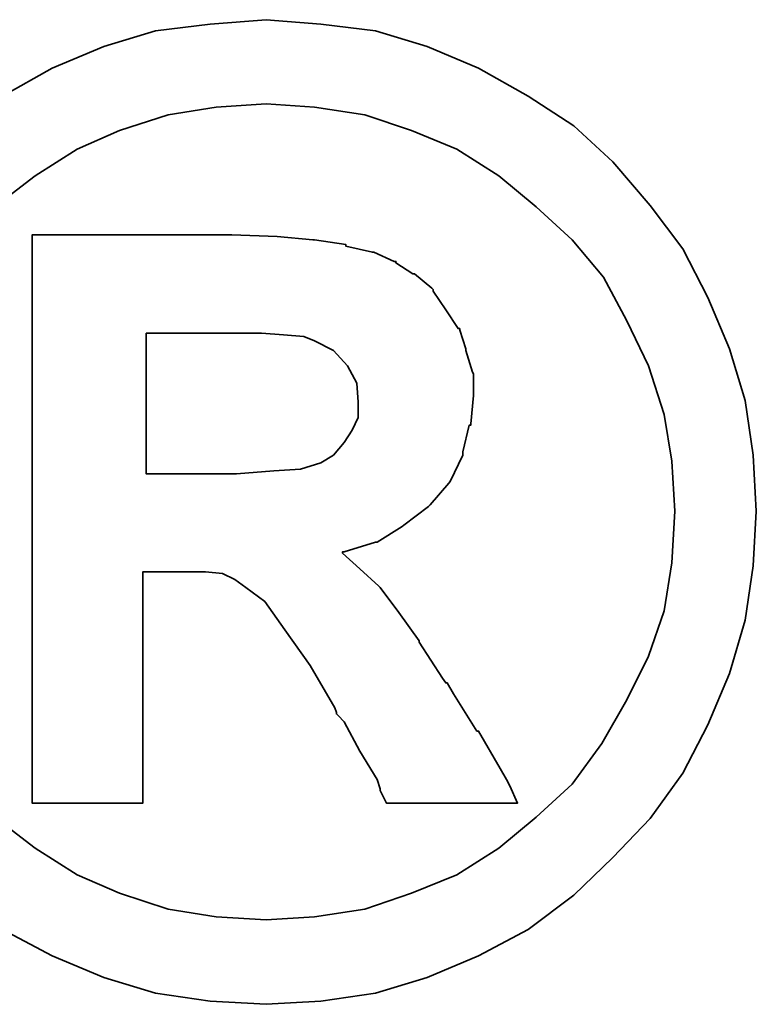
# Model space of a CAD drawing. Header units: inches. Extents: x 0 to 242, y 51 to 181.
# Tile 17 of 39: x 184.254 to 184.904, y 120.443 to 121.312. Entities that reach past the tile are written whole.
import ezdxf

# ---------------------------------------------------------------- set-up
doc = ezdxf.new("R2010")
doc.units = ezdxf.units.IN
doc.header["$LTSCALE"] = 0.1
doc.layers.add('DIM', color=4, linetype='Continuous')
doc.layers.add('layer 1', color=7, linetype='Continuous')

# ---------------------------------------------------------------- blocks, each defined once
blk = doc.blocks.new('TBI MOTION logo(完整正式版)')
at = {"layer": 'layer 1', "color": 22, "lineweight": 35}
for points, knots in [([(-91.89366, 20.43624), (-91.89366, 20.43624), (-91.91351, 20.77862), (-91.91351, 20.77862), (-91.91351, 20.77862), (-91.91351, 20.77862), (-91.96114, 21.11206), (-91.96114, 21.11206), (-91.96114, 21.11206), (-91.96114, 21.11206), (-92.05641, 21.42764), (-92.05641, 21.42764), (-92.05641, 21.42764), (-92.05641, 21.42764), (-92.18939, 21.74124), (-92.18939, 21.74124), (-92.18939, 21.74124), (-92.18939, 21.74124), (-92.34222, 22.03697), (-92.34222, 22.03697), (-92.34222, 22.03697), (-92.34222, 22.03697), (-92.5407, 22.30294), (-92.5407, 22.30294), (-92.5407, 22.30294), (-92.5407, 22.30294), (-92.76895, 22.5689), (-92.76895, 22.5689), (-92.76895, 22.5689), (-92.76895, 22.5689), (-93.00713, 22.78921), (-93.00713, 22.78921), (-93.00713, 22.78921), (-93.00713, 22.78921), (-93.285, 22.96982), (-93.285, 22.96982), (-93.285, 22.96982), (-93.285, 22.96982), (-93.58867, 23.14051), (-93.58867, 23.14051), (-93.58867, 23.14051), (-93.58867, 23.14051), (-93.90227, 23.2735), (-93.90227, 23.2735), (-93.90227, 23.2735), (-93.90227, 23.2735), (-94.21785, 23.36877), (-94.21785, 23.36877), (-94.21785, 23.36877), (-94.21785, 23.36877), (-94.55129, 23.40846), (-94.55129, 23.40846), (-94.55129, 23.40846), (-94.55129, 23.40846), (-94.88474, 23.43625), (-94.88474, 23.43625), (-94.88474, 23.43625), (-94.88474, 23.43625), (-95.22612, 23.40846), (-95.22612, 23.40846), (-95.22612, 23.40846), (-95.22612, 23.40846), (-95.55956, 23.36877), (-95.55956, 23.36877), (-95.55956, 23.36877), (-95.55956, 23.36877), (-95.87515, 23.2735), (-95.87515, 23.2735), (-95.87515, 23.2735), (-95.87515, 23.2735), (-96.18973, 23.14051), (-96.18973, 23.14051), (-96.18973, 23.14051), (-96.18973, 23.14051), (-96.4944, 22.96982), (-96.4944, 22.96982), (-96.4944, 22.96982), (-96.4944, 22.96982), (-96.77028, 22.78921), (-96.77028, 22.78921), (-96.77028, 22.78921), (-96.77028, 22.78921), (-97.00846, 22.5689), (-97.00846, 22.5689), (-97.00846, 22.5689), (-97.00846, 22.5689), (-97.23671, 22.30294), (-97.23671, 22.30294), (-97.23671, 22.30294), (-97.23671, 22.30294), (-97.43618, 22.03697), (-97.43618, 22.03697), (-97.43618, 22.03697), (-97.43618, 22.03697), (-97.58901, 21.74124), (-97.58901, 21.74124), (-97.58901, 21.74124), (-97.58901, 21.74124), (-97.72298, 21.42764), (-97.72298, 21.42764), (-97.72298, 21.42764), (-97.72298, 21.42764), (-97.81825, 21.11206), (-97.81825, 21.11206), (-97.81825, 21.11206), (-97.81825, 21.11206), (-97.86589, 20.77862), (-97.86589, 20.77862), (-97.86589, 20.77862), (-97.86589, 20.77862), (-97.88375, 20.43624), (-97.88375, 20.43624), (-97.88375, 20.43624), (-97.88375, 20.43624), (-97.86589, 20.1028), (-97.86589, 20.1028), (-97.86589, 20.1028), (-97.86589, 20.1028), (-97.81825, 19.77035), (-97.81825, 19.77035), (-97.81825, 19.77035), (-97.81825, 19.77035), (-97.72298, 19.44583), (-97.72298, 19.44583), (-97.72298, 19.44583), (-97.72298, 19.44583), (-97.58901, 19.13224), (-97.58901, 19.13224), (-97.58901, 19.13224), (-97.58901, 19.13224), (-97.43618, 18.83749), (-97.43618, 18.83749), (-97.43618, 18.83749), (-97.43618, 18.83749), (-97.23671, 18.55963), (-97.23671, 18.55963), (-97.23671, 18.55963), (-97.23671, 18.55963), (-97.00846, 18.32145), (-97.00846, 18.32145), (-97.00846, 18.32145), (-97.00846, 18.32145), (-96.77028, 18.0932), (-96.77028, 18.0932), (-96.77028, 18.0932), (-96.77028, 18.0932), (-96.4944, 17.88381), (-96.4944, 17.88381), (-96.4944, 17.88381), (-96.4944, 17.88381), (-96.18973, 17.72205), (-96.18973, 17.72205), (-96.18973, 17.72205), (-96.18973, 17.72205), (-95.87515, 17.58906), (-95.87515, 17.58906), (-95.87515, 17.58906), (-95.87515, 17.58906), (-95.55956, 17.4938), (-95.55956, 17.4938), (-95.55956, 17.4938), (-95.55956, 17.4938), (-95.22612, 17.44616), (-95.22612, 17.44616), (-95.22612, 17.44616), (-95.22612, 17.44616), (-94.88474, 17.42631), (-94.88474, 17.42631), (-94.88474, 17.42631), (-94.88474, 17.42631), (-94.55129, 17.44616), (-94.55129, 17.44616), (-94.55129, 17.44616), (-94.55129, 17.44616), (-94.21785, 17.4938), (-94.21785, 17.4938), (-94.21785, 17.4938), (-94.21785, 17.4938), (-93.90227, 17.58906), (-93.90227, 17.58906), (-93.90227, 17.58906), (-93.90227, 17.58906), (-93.58867, 17.72205), (-93.58867, 17.72205), (-93.58867, 17.72205), (-93.58867, 17.72205), (-93.285, 17.88381), (-93.285, 17.88381), (-93.285, 17.88381), (-93.285, 17.88381), (-93.00713, 18.0932), (-93.00713, 18.0932), (-93.00713, 18.0932), (-93.00713, 18.0932), (-92.76895, 18.32145), (-92.76895, 18.32145), (-92.76895, 18.32145), (-92.76895, 18.32145), (-92.5407, 18.55963), (-92.5407, 18.55963), (-92.5407, 18.55963), (-92.5407, 18.55963), (-92.34222, 18.83749), (-92.34222, 18.83749), (-92.34222, 18.83749), (-92.34222, 18.83749), (-92.18939, 19.13224), (-92.18939, 19.13224), (-92.18939, 19.13224), (-92.18939, 19.13224), (-92.05641, 19.44583), (-92.05641, 19.44583), (-92.05641, 19.44583), (-92.05641, 19.44583), (-91.96114, 19.77035), (-91.96114, 19.77035), (-91.96114, 19.77035), (-91.96114, 19.77035), (-91.91351, 20.1028), (-91.91351, 20.1028), (-91.91351, 20.1028), (-91.91351, 20.1028), (-91.89366, 20.43624), (-91.89366, 20.43624)], [0, 0, 0, 0, 0.0178571, 0.0178571, 0.0178571, 0.0178571, 0.0357143, 0.0357143, 0.0357143, 0.0357143, 0.0535714, 0.0535714, 0.0535714, 0.0535714, 0.0714286, 0.0714286, 0.0714286, 0.0714286, 0.0892857, 0.0892857, 0.0892857, 0.0892857, 0.1071429, 0.1071429, 0.1071429, 0.1071429, 0.125, 0.125, 0.125, 0.125, 0.1428571, 0.1428571, 0.1428571, 0.1428571, 0.1607143, 0.1607143, 0.1607143, 0.1607143, 0.1785714, 0.1785714, 0.1785714, 0.1785714, 0.1964286, 0.1964286, 0.1964286, 0.1964286, 0.2142857, 0.2142857, 0.2142857, 0.2142857, 0.2321429, 0.2321429, 0.2321429, 0.2321429, 0.25, 0.25, 0.25, 0.25, 0.2678571, 0.2678571, 0.2678571, 0.2678571, 0.2857143, 0.2857143, 0.2857143, 0.2857143, 0.3035714, 0.3035714, 0.3035714, 0.3035714, 0.3214286, 0.3214286, 0.3214286, 0.3214286, 0.3392857, 0.3392857, 0.3392857, 0.3392857, 0.3571429, 0.3571429, 0.3571429, 0.3571429, 0.375, 0.375, 0.375, 0.375, 0.3928571, 0.3928571, 0.3928571, 0.3928571, 0.4107143, 0.4107143, 0.4107143, 0.4107143, 0.4285714, 0.4285714, 0.4285714, 0.4285714, 0.4464286, 0.4464286, 0.4464286, 0.4464286, 0.4642857, 0.4642857, 0.4642857, 0.4642857, 0.4821429, 0.4821429, 0.4821429, 0.4821429, 0.5, 0.5, 0.5, 0.5, 0.5178571, 0.5178571, 0.5178571, 0.5178571, 0.5357143, 0.5357143, 0.5357143, 0.5357143, 0.5535714, 0.5535714, 0.5535714, 0.5535714, 0.5714286, 0.5714286, 0.5714286, 0.5714286, 0.5892857, 0.5892857, 0.5892857, 0.5892857, 0.6071429, 0.6071429, 0.6071429, 0.6071429, 0.625, 0.625, 0.625, 0.625, 0.6428571, 0.6428571, 0.6428571, 0.6428571, 0.6607143, 0.6607143, 0.6607143, 0.6607143, 0.6785714, 0.6785714, 0.6785714, 0.6785714, 0.6964286, 0.6964286, 0.6964286, 0.6964286, 0.7142857, 0.7142857, 0.7142857, 0.7142857, 0.7321429, 0.7321429, 0.7321429, 0.7321429, 0.75, 0.75, 0.75, 0.75, 0.7678571, 0.7678571, 0.7678571, 0.7678571, 0.7857143, 0.7857143, 0.7857143, 0.7857143, 0.8035714, 0.8035714, 0.8035714, 0.8035714, 0.8214286, 0.8214286, 0.8214286, 0.8214286, 0.8392857, 0.8392857, 0.8392857, 0.8392857, 0.8571429, 0.8571429, 0.8571429, 0.8571429, 0.875, 0.875, 0.875, 0.875, 0.8928571, 0.8928571, 0.8928571, 0.8928571, 0.9107143, 0.9107143, 0.9107143, 0.9107143, 0.9285714, 0.9285714, 0.9285714, 0.9285714, 0.9464286, 0.9464286, 0.9464286, 0.9464286, 0.9642857, 0.9642857, 0.9642857, 0.9642857, 0.9821429, 0.9821429, 0.9821429, 0.9821429, 1, 1, 1, 1]), ([(-92.38986, 20.43624), (-92.38986, 20.43624), (-92.40871, 20.74091), (-92.40871, 20.74091), (-92.40871, 20.74091), (-92.40871, 20.74091), (-92.45536, 21.02672), (-92.45536, 21.02672), (-92.45536, 21.02672), (-92.45536, 21.02672), (-92.55063, 21.32245), (-92.55063, 21.32245), (-92.55063, 21.32245), (-92.55063, 21.32245), (-92.68361, 21.59833), (-92.68361, 21.59833), (-92.68361, 21.59833), (-92.68361, 21.59833), (-92.82651, 21.86429), (-92.82651, 21.86429), (-92.82651, 21.86429), (-92.82651, 21.86429), (-93.01705, 22.09255), (-93.01705, 22.09255), (-93.01705, 22.09255), (-93.01705, 22.09255), (-93.23736, 22.29301), (-93.23736, 22.29301), (-93.23736, 22.29301), (-93.23736, 22.29301), (-93.46561, 22.48355), (-93.46561, 22.48355), (-93.46561, 22.48355), (-93.46561, 22.48355), (-93.72165, 22.6463), (-93.72165, 22.6463), (-93.72165, 22.6463), (-93.72165, 22.6463), (-93.99754, 22.75944), (-93.99754, 22.75944), (-93.99754, 22.75944), (-93.99754, 22.75944), (-94.28335, 22.85471), (-94.28335, 22.85471), (-94.28335, 22.85471), (-94.28335, 22.85471), (-94.589, 22.90234), (-94.589, 22.90234), (-94.589, 22.90234), (-94.589, 22.90234), (-94.88474, 22.92219), (-94.88474, 22.92219), (-94.88474, 22.92219), (-94.88474, 22.92219), (-95.1894, 22.90234), (-95.1894, 22.90234), (-95.1894, 22.90234), (-95.1894, 22.90234), (-95.48315, 22.85471), (-95.48315, 22.85471), (-95.48315, 22.85471), (-95.48315, 22.85471), (-95.77988, 22.75944), (-95.77988, 22.75944), (-95.77988, 22.75944), (-95.77988, 22.75944), (-96.03691, 22.6463), (-96.03691, 22.6463), (-96.03691, 22.6463), (-96.03691, 22.6463), (-96.29394, 22.48355), (-96.29394, 22.48355), (-96.29394, 22.48355), (-96.29394, 22.48355), (-96.54203, 22.29301), (-96.54203, 22.29301), (-96.54203, 22.29301), (-96.54203, 22.29301), (-96.75937, 22.09255), (-96.75937, 22.09255), (-96.75937, 22.09255), (-96.75937, 22.09255), (-96.9509, 21.86429), (-96.9509, 21.86429), (-96.9509, 21.86429), (-96.9509, 21.86429), (-97.0938, 21.59833), (-97.0938, 21.59833), (-97.0938, 21.59833), (-97.0938, 21.59833), (-97.21686, 21.32245), (-97.21686, 21.32245), (-97.21686, 21.32245), (-97.21686, 21.32245), (-97.32206, 21.02672), (-97.32206, 21.02672), (-97.32206, 21.02672), (-97.32206, 21.02672), (-97.36076, 20.74091), (-97.36076, 20.74091), (-97.36076, 20.74091), (-97.36076, 20.74091), (-97.37961, 20.43624), (-97.37961, 20.43624), (-97.37961, 20.43624), (-97.37961, 20.43624), (-97.36076, 20.12165), (-97.36076, 20.12165), (-97.36076, 20.12165), (-97.36076, 20.12165), (-97.32206, 19.82791), (-97.32206, 19.82791), (-97.32206, 19.82791), (-97.32206, 19.82791), (-97.21686, 19.55102), (-97.21686, 19.55102), (-97.21686, 19.55102), (-97.21686, 19.55102), (-97.0938, 19.28407), (-97.0938, 19.28407), (-97.0938, 19.28407), (-97.0938, 19.28407), (-96.94098, 19.01811), (-96.94098, 19.01811), (-96.94098, 19.01811), (-96.94098, 19.01811), (-96.75937, 18.77001), (-96.75937, 18.77001), (-96.75937, 18.77001), (-96.75937, 18.77001), (-96.54203, 18.56955), (-96.54203, 18.56955), (-96.54203, 18.56955), (-96.54203, 18.56955), (-96.29394, 18.37901), (-96.29394, 18.37901), (-96.29394, 18.37901), (-96.29394, 18.37901), (-96.03691, 18.21725), (-96.03691, 18.21725), (-96.03691, 18.21725), (-96.03691, 18.21725), (-95.77988, 18.10412), (-95.77988, 18.10412), (-95.77988, 18.10412), (-95.77988, 18.10412), (-95.48315, 18.00786), (-95.48315, 18.00786), (-95.48315, 18.00786), (-95.48315, 18.00786), (-95.1894, 17.96022), (-95.1894, 17.96022), (-95.1894, 17.96022), (-95.1894, 17.96022), (-94.88474, 17.94137), (-94.88474, 17.94137), (-94.88474, 17.94137), (-94.88474, 17.94137), (-94.589, 17.96022), (-94.589, 17.96022), (-94.589, 17.96022), (-94.589, 17.96022), (-94.28335, 18.00786), (-94.28335, 18.00786), (-94.28335, 18.00786), (-94.28335, 18.00786), (-93.99754, 18.10412), (-93.99754, 18.10412), (-93.99754, 18.10412), (-93.99754, 18.10412), (-93.72165, 18.21725), (-93.72165, 18.21725), (-93.72165, 18.21725), (-93.72165, 18.21725), (-93.46561, 18.37901), (-93.46561, 18.37901), (-93.46561, 18.37901), (-93.46561, 18.37901), (-93.23736, 18.56955), (-93.23736, 18.56955), (-93.23736, 18.56955), (-93.23736, 18.56955), (-93.01705, 18.77001), (-93.01705, 18.77001), (-93.01705, 18.77001), (-93.01705, 18.77001), (-92.83644, 19.01811), (-92.83644, 19.01811), (-92.83644, 19.01811), (-92.83644, 19.01811), (-92.68361, 19.28407), (-92.68361, 19.28407), (-92.68361, 19.28407), (-92.68361, 19.28407), (-92.55063, 19.55102), (-92.55063, 19.55102), (-92.55063, 19.55102), (-92.55063, 19.55102), (-92.45536, 19.82791), (-92.45536, 19.82791), (-92.45536, 19.82791), (-92.45536, 19.82791), (-92.40871, 20.12165), (-92.40871, 20.12165), (-92.40871, 20.12165), (-92.40871, 20.12165), (-92.38986, 20.43624), (-92.38986, 20.43624)], [0, 0, 0, 0, 0.0192308, 0.0192308, 0.0192308, 0.0192308, 0.0384615, 0.0384615, 0.0384615, 0.0384615, 0.0576923, 0.0576923, 0.0576923, 0.0576923, 0.0769231, 0.0769231, 0.0769231, 0.0769231, 0.0961538, 0.0961538, 0.0961538, 0.0961538, 0.1153846, 0.1153846, 0.1153846, 0.1153846, 0.1346154, 0.1346154, 0.1346154, 0.1346154, 0.1538462, 0.1538462, 0.1538462, 0.1538462, 0.1730769, 0.1730769, 0.1730769, 0.1730769, 0.1923077, 0.1923077, 0.1923077, 0.1923077, 0.2115385, 0.2115385, 0.2115385, 0.2115385, 0.2307692, 0.2307692, 0.2307692, 0.2307692, 0.25, 0.25, 0.25, 0.25, 0.2692308, 0.2692308, 0.2692308, 0.2692308, 0.2884615, 0.2884615, 0.2884615, 0.2884615, 0.3076923, 0.3076923, 0.3076923, 0.3076923, 0.3269231, 0.3269231, 0.3269231, 0.3269231, 0.3461538, 0.3461538, 0.3461538, 0.3461538, 0.3653846, 0.3653846, 0.3653846, 0.3653846, 0.3846154, 0.3846154, 0.3846154, 0.3846154, 0.4038462, 0.4038462, 0.4038462, 0.4038462, 0.4230769, 0.4230769, 0.4230769, 0.4230769, 0.4423077, 0.4423077, 0.4423077, 0.4423077, 0.4615385, 0.4615385, 0.4615385, 0.4615385, 0.4807692, 0.4807692, 0.4807692, 0.4807692, 0.5, 0.5, 0.5, 0.5, 0.5192308, 0.5192308, 0.5192308, 0.5192308, 0.5384615, 0.5384615, 0.5384615, 0.5384615, 0.5576923, 0.5576923, 0.5576923, 0.5576923, 0.5769231, 0.5769231, 0.5769231, 0.5769231, 0.5961538, 0.5961538, 0.5961538, 0.5961538, 0.6153846, 0.6153846, 0.6153846, 0.6153846, 0.6346154, 0.6346154, 0.6346154, 0.6346154, 0.6538462, 0.6538462, 0.6538462, 0.6538462, 0.6730769, 0.6730769, 0.6730769, 0.6730769, 0.6923077, 0.6923077, 0.6923077, 0.6923077, 0.7115385, 0.7115385, 0.7115385, 0.7115385, 0.7307692, 0.7307692, 0.7307692, 0.7307692, 0.75, 0.75, 0.75, 0.75, 0.7692308, 0.7692308, 0.7692308, 0.7692308, 0.7884615, 0.7884615, 0.7884615, 0.7884615, 0.8076923, 0.8076923, 0.8076923, 0.8076923, 0.8269231, 0.8269231, 0.8269231, 0.8269231, 0.8461538, 0.8461538, 0.8461538, 0.8461538, 0.8653846, 0.8653846, 0.8653846, 0.8653846, 0.8846154, 0.8846154, 0.8846154, 0.8846154, 0.9038462, 0.9038462, 0.9038462, 0.9038462, 0.9230769, 0.9230769, 0.9230769, 0.9230769, 0.9423077, 0.9423077, 0.9423077, 0.9423077, 0.9615385, 0.9615385, 0.9615385, 0.9615385, 0.9807692, 0.9807692, 0.9807692, 0.9807692, 1, 1, 1, 1]), ([(-96.31279, 18.7323), (-96.31279, 18.7323), (-96.31279, 18.77001), (-96.31279, 18.77001), (-96.31279, 18.77001), (-96.31279, 18.77001), (-96.31279, 18.87422), (-96.31279, 18.87422), (-96.31279, 18.87422), (-96.31279, 18.87422), (-96.31279, 19.04689), (-96.31279, 19.04689), (-96.31279, 19.04689), (-96.31279, 19.04689), (-96.31279, 19.25529), (-96.31279, 19.25529), (-96.31279, 19.25529), (-96.31279, 19.25529), (-96.31279, 19.5024), (-96.31279, 19.5024), (-96.31279, 19.5024), (-96.31279, 19.5024), (-96.31279, 19.77035), (-96.31279, 19.77035), (-96.31279, 19.77035), (-96.31279, 19.77035), (-96.31279, 20.37868), (-96.31279, 20.37868), (-96.31279, 20.37868), (-96.31279, 20.37868), (-96.31279, 20.98801), (-96.31279, 20.98801), (-96.31279, 20.98801), (-96.31279, 20.98801), (-96.31279, 21.27482), (-96.31279, 21.27482), (-96.31279, 21.27482), (-96.31279, 21.27482), (-96.31279, 21.52291), (-96.31279, 21.52291), (-96.31279, 21.52291), (-96.31279, 21.52291), (-96.31279, 21.75017), (-96.31279, 21.75017), (-96.31279, 21.75017), (-96.31279, 21.75017), (-96.31279, 21.90399), (-96.31279, 21.90399), (-96.31279, 21.90399), (-96.31279, 21.90399), (-96.31279, 22.0072), (-96.31279, 22.0072), (-96.31279, 22.0072), (-96.31279, 22.0072), (-96.31279, 22.04689), (-96.31279, 22.04689), (-96.31279, 22.04689), (-96.31279, 22.04689), (-96.31279, 22.12232), (-96.31279, 22.12232), (-96.31279, 22.12232), (-96.31279, 22.12232), (-96.2463, 22.12232), (-96.2463, 22.12232), (-96.2463, 22.12232), (-96.2463, 22.12232), (-96.22645, 22.12232), (-96.22645, 22.12232), (-96.22645, 22.12232), (-96.22645, 22.12232), (-96.18973, 22.12232), (-96.18973, 22.12232), (-96.18973, 22.12232), (-96.18973, 22.12232), (-96.05576, 22.12232), (-96.05576, 22.12232), (-96.05576, 22.12232), (-96.05576, 22.12232), (-95.87515, 22.12232), (-95.87515, 22.12232), (-95.87515, 22.12232), (-95.87515, 22.12232), (-95.66476, 22.12232), (-95.66476, 22.12232), (-95.66476, 22.12232), (-95.66476, 22.12232), (-95.44643, 22.12232), (-95.44643, 22.12232), (-95.44643, 22.12232), (-95.44643, 22.12232), (-95.27375, 22.12232), (-95.27375, 22.12232), (-95.27375, 22.12232), (-95.27375, 22.12232), (-95.15963, 22.12232), (-95.15963, 22.12232), (-95.15963, 22.12232), (-95.15963, 22.12232), (-95.12291, 22.12232), (-95.12291, 22.12232), (-95.12291, 22.12232), (-95.12291, 22.12232), (-95.10306, 22.12232), (-95.10306, 22.12232), (-95.10306, 22.12232), (-95.10306, 22.12232), (-95.09314, 22.12232), (-95.09314, 22.12232), (-95.09314, 22.12232), (-95.09314, 22.12232), (-94.81725, 22.1124), (-94.81725, 22.1124), (-94.81725, 22.1124), (-94.81725, 22.1124), (-94.59893, 22.09255), (-94.59893, 22.09255), (-94.59893, 22.09255), (-94.59893, 22.09255), (-94.589, 22.09255), (-94.589, 22.09255), (-94.589, 22.09255), (-94.589, 22.09255), (-94.39846, 22.06476), (-94.39846, 22.06476), (-94.39846, 22.06476), (-94.39846, 22.06476), (-94.39846, 22.05483), (-94.39846, 22.05483), (-94.39846, 22.05483), (-94.39846, 22.05483), (-94.23571, 22.01713), (-94.23571, 22.01713), (-94.23571, 22.01713), (-94.23571, 22.01713), (-94.22777, 22.01713), (-94.22777, 22.01713), (-94.22777, 22.01713), (-94.22777, 22.01713), (-94.10273, 21.96056), (-94.10273, 21.96056), (-94.10273, 21.96056), (-94.10273, 21.96056), (-94.09281, 21.96056), (-94.09281, 21.96056), (-94.09281, 21.96056), (-94.09281, 21.96056), (-94.09281, 21.95162), (-94.09281, 21.95162), (-94.09281, 21.95162), (-94.09281, 21.95162), (-93.9896, 21.88415), (-93.9896, 21.88415), (-93.9896, 21.88415), (-93.9896, 21.88415), (-93.97868, 21.88415), (-93.97868, 21.88415), (-93.97868, 21.88415), (-93.97868, 21.88415), (-93.87448, 21.79781), (-93.87448, 21.79781), (-93.87448, 21.79781), (-93.87448, 21.79781), (-93.86456, 21.78888), (-93.86456, 21.78888), (-93.86456, 21.78888), (-93.86456, 21.78888), (-93.86456, 21.77895), (-93.86456, 21.77895), (-93.86456, 21.77895), (-93.86456, 21.77895), (-93.78913, 21.66483), (-93.78913, 21.66483), (-93.78913, 21.66483), (-93.78913, 21.66483), (-93.71371, 21.5507), (-93.71371, 21.5507), (-93.71371, 21.5507), (-93.71371, 21.5507), (-93.7028, 21.5507), (-93.7028, 21.5507), (-93.7028, 21.5507), (-93.7028, 21.5507), (-93.7028, 21.54078), (-93.7028, 21.54078), (-93.7028, 21.54078), (-93.7028, 21.54078), (-93.66608, 21.42764), (-93.66608, 21.42764), (-93.66608, 21.42764), (-93.66608, 21.42764), (-93.66608, 21.41772), (-93.66608, 21.41772), (-93.66608, 21.41772), (-93.66608, 21.41772), (-93.62638, 21.28474), (-93.62638, 21.28474), (-93.62638, 21.28474), (-93.62638, 21.28474), (-93.61844, 21.27482), (-93.61844, 21.27482), (-93.61844, 21.27482), (-93.61844, 21.27482), (-93.61844, 21.14977), (-93.61844, 21.14977), (-93.61844, 21.14977), (-93.61844, 21.14977), (-93.61844, 21.14183), (-93.61844, 21.14183), (-93.61844, 21.14183), (-93.61844, 21.14183), (-93.6363, 20.96915), (-93.6363, 20.96915), (-93.6363, 20.96915), (-93.6363, 20.96915), (-93.6363, 20.96122), (-93.6363, 20.96122), (-93.6363, 20.96122), (-93.6363, 20.96122), (-93.64623, 20.96122), (-93.64623, 20.96122), (-93.64623, 20.96122), (-93.64623, 20.96122), (-93.68493, 20.79847), (-93.68493, 20.79847), (-93.68493, 20.79847), (-93.68493, 20.79847), (-93.68493, 20.78854), (-93.68493, 20.78854), (-93.68493, 20.78854), (-93.68493, 20.78854), (-93.68493, 20.77862), (-93.68493, 20.77862), (-93.68493, 20.77862), (-93.68493, 20.77862), (-93.76135, 20.61785), (-93.76135, 20.61785), (-93.76135, 20.61785), (-93.76135, 20.61785), (-93.76929, 20.60693), (-93.76929, 20.60693), (-93.76929, 20.60693), (-93.76929, 20.60693), (-93.8844, 20.47495), (-93.8844, 20.47495), (-93.8844, 20.47495), (-93.8844, 20.47495), (-93.89433, 20.46502), (-93.89433, 20.46502), (-93.89433, 20.46502), (-93.89433, 20.46502), (-94.04517, 20.34991), (-94.04517, 20.34991), (-94.04517, 20.34991), (-94.04517, 20.34991), (-94.05509, 20.34197), (-94.05509, 20.34197), (-94.05509, 20.34197), (-94.05509, 20.34197), (-94.20792, 20.2467), (-94.20792, 20.2467), (-94.20792, 20.2467), (-94.20792, 20.2467), (-94.21785, 20.2467), (-94.21785, 20.2467), (-94.21785, 20.2467), (-94.21785, 20.2467), (-94.40839, 20.18913), (-94.40839, 20.18913), (-94.40839, 20.18913), (-94.40839, 20.18913), (-94.41831, 20.18913), (-94.41831, 20.18913), (-94.41831, 20.18913), (-94.41831, 20.18913), (-94.41831, 20.17921), (-94.41831, 20.17921), (-94.41831, 20.17921), (-94.41831, 20.17921), (-94.31312, 20.08394), (-94.31312, 20.08394), (-94.31312, 20.08394), (-94.31312, 20.08394), (-94.198, 19.97875), (-94.198, 19.97875), (-94.198, 19.97875), (-94.198, 19.97875), (-94.18907, 19.97081), (-94.18907, 19.97081), (-94.18907, 19.97081), (-94.18907, 19.97081), (-94.07494, 19.81798), (-94.07494, 19.81798), (-94.07494, 19.81798), (-94.07494, 19.81798), (-93.9499, 19.6453), (-93.9499, 19.6453), (-93.9499, 19.6453), (-93.9499, 19.6453), (-93.9499, 19.63736), (-93.9499, 19.63736), (-93.9499, 19.63736), (-93.9499, 19.63736), (-93.80799, 19.41705), (-93.80799, 19.41705), (-93.80799, 19.41705), (-93.80799, 19.41705), (-93.78913, 19.38828), (-93.78913, 19.38828), (-93.78913, 19.38828), (-93.78913, 19.38828), (-93.77921, 19.38828), (-93.77921, 19.38828), (-93.77921, 19.38828), (-93.77921, 19.38828), (-93.7415, 19.32178), (-93.7415, 19.32178), (-93.7415, 19.32178), (-93.7415, 19.32178), (-93.59859, 19.09353), (-93.59859, 19.09353), (-93.59859, 19.09353), (-93.59859, 19.09353), (-93.58867, 19.09353), (-93.58867, 19.09353), (-93.58867, 19.09353), (-93.58867, 19.09353), (-93.45569, 18.86528), (-93.45569, 18.86528), (-93.45569, 18.86528), (-93.45569, 18.86528), (-93.41798, 18.7978), (-93.41798, 18.7978), (-93.41798, 18.7978), (-93.41798, 18.7978), (-93.39813, 18.76009), (-93.39813, 18.76009), (-93.39813, 18.76009), (-93.39813, 18.76009), (-93.3505, 18.6549), (-93.3505, 18.6549), (-93.3505, 18.6549), (-93.3505, 18.6549), (-93.45569, 18.6549), (-93.45569, 18.6549), (-93.45569, 18.6549), (-93.45569, 18.6549), (-93.47454, 18.6549), (-93.47454, 18.6549), (-93.47454, 18.6549), (-93.47454, 18.6549), (-93.56088, 18.6549), (-93.56088, 18.6549), (-93.56088, 18.6549), (-93.56088, 18.6549), (-93.78913, 18.6549), (-93.78913, 18.6549), (-93.78913, 18.6549), (-93.78913, 18.6549), (-94.01738, 18.6549), (-94.01738, 18.6549), (-94.01738, 18.6549), (-94.01738, 18.6549), (-94.09281, 18.6549), (-94.09281, 18.6549), (-94.09281, 18.6549), (-94.09281, 18.6549), (-94.11265, 18.6549), (-94.11265, 18.6549), (-94.11265, 18.6549), (-94.11265, 18.6549), (-94.15036, 18.6549), (-94.15036, 18.6549), (-94.15036, 18.6549), (-94.15036, 18.6549), (-94.17021, 18.69459), (-94.17021, 18.69459), (-94.17021, 18.69459), (-94.17021, 18.69459), (-94.18907, 18.7323), (-94.18907, 18.7323), (-94.18907, 18.7323), (-94.18907, 18.7323), (-94.18907, 18.74223), (-94.18907, 18.74223), (-94.18907, 18.74223), (-94.18907, 18.74223), (-94.20792, 18.7978), (-94.20792, 18.7978), (-94.20792, 18.7978), (-94.20792, 18.7978), (-94.31312, 18.97048), (-94.31312, 18.97048), (-94.31312, 18.97048), (-94.31312, 18.97048), (-94.40839, 19.1501), (-94.40839, 19.1501), (-94.40839, 19.1501), (-94.40839, 19.1501), (-94.4461, 19.1888), (-94.4461, 19.1888), (-94.4461, 19.1888), (-94.4461, 19.1888), (-94.45602, 19.19873), (-94.45602, 19.19873), (-94.45602, 19.19873), (-94.45602, 19.19873), (-94.45602, 19.20766), (-94.45602, 19.20766), (-94.45602, 19.20766), (-94.45602, 19.20766), (-94.46595, 19.23644), (-94.46595, 19.23644), (-94.46595, 19.23644), (-94.46595, 19.23644), (-94.61679, 19.49347), (-94.61679, 19.49347), (-94.61679, 19.49347), (-94.61679, 19.49347), (-94.76962, 19.7118), (-94.76962, 19.7118), (-94.76962, 19.7118), (-94.76962, 19.7118), (-94.89268, 19.88447), (-94.89268, 19.88447), (-94.89268, 19.88447), (-94.89268, 19.88447), (-95.00779, 19.97081), (-95.00779, 19.97081), (-95.00779, 19.97081), (-95.00779, 19.97081), (-95.07528, 20.01845), (-95.07528, 20.01845), (-95.07528, 20.01845), (-95.07528, 20.01845), (-95.1507, 20.05616), (-95.1507, 20.05616), (-95.1507, 20.05616), (-95.1507, 20.05616), (-95.2549, 20.06608), (-95.2549, 20.06608), (-95.2549, 20.06608), (-95.2549, 20.06608), (-95.38887, 20.06608), (-95.38887, 20.06608), (-95.38887, 20.06608), (-95.38887, 20.06608), (-95.40872, 20.06608), (-95.40872, 20.06608), (-95.40872, 20.06608), (-95.40872, 20.06608), (-95.42658, 20.06608), (-95.42658, 20.06608), (-95.42658, 20.06608), (-95.42658, 20.06608), (-95.5417, 20.06608), (-95.5417, 20.06608), (-95.5417, 20.06608), (-95.5417, 20.06608), (-95.63697, 20.06608), (-95.63697, 20.06608), (-95.63697, 20.06608), (-95.63697, 20.06608), (-95.63697, 19.99761), (-95.63697, 19.99761), (-95.63697, 19.99761), (-95.63697, 19.99761), (-95.63697, 19.92318), (-95.63697, 19.92318), (-95.63697, 19.92318), (-95.63697, 19.92318), (-95.63697, 19.69294), (-95.63697, 19.69294), (-95.63697, 19.69294), (-95.63697, 19.69294), (-95.63697, 19.44583), (-95.63697, 19.44583), (-95.63697, 19.44583), (-95.63697, 19.44583), (-95.63697, 19.17888), (-95.63697, 19.17888), (-95.63697, 19.17888), (-95.63697, 19.17888), (-95.63697, 18.96055), (-95.63697, 18.96055), (-95.63697, 18.96055), (-95.63697, 18.96055), (-95.63697, 18.87422), (-95.63697, 18.87422), (-95.63697, 18.87422), (-95.63697, 18.87422), (-95.63697, 18.80773), (-95.63697, 18.80773), (-95.63697, 18.80773), (-95.63697, 18.80773), (-95.63697, 18.75017), (-95.63697, 18.75017), (-95.63697, 18.75017), (-95.63697, 18.75017), (-95.63697, 18.7323), (-95.63697, 18.7323), (-95.63697, 18.7323), (-95.63697, 18.7323), (-95.63697, 18.6549), (-95.63697, 18.6549), (-95.63697, 18.6549), (-95.63697, 18.6549), (-95.70247, 18.6549), (-95.70247, 18.6549), (-95.70247, 18.6549), (-95.70247, 18.6549), (-95.72232, 18.6549), (-95.72232, 18.6549), (-95.72232, 18.6549), (-95.72232, 18.6549), (-95.77988, 18.6549), (-95.77988, 18.6549), (-95.77988, 18.6549), (-95.77988, 18.6549), (-95.97835, 18.6549), (-95.97835, 18.6549), (-95.97835, 18.6549), (-95.97835, 18.6549), (-96.15103, 18.6549), (-96.15103, 18.6549), (-96.15103, 18.6549), (-96.15103, 18.6549), (-96.2076, 18.6549), (-96.2076, 18.6549), (-96.2076, 18.6549), (-96.2076, 18.6549), (-96.2463, 18.6549), (-96.2463, 18.6549), (-96.2463, 18.6549), (-96.2463, 18.6549), (-96.31279, 18.6549), (-96.31279, 18.6549), (-96.31279, 18.6549), (-96.31279, 18.6549), (-96.31279, 18.7323), (-96.31279, 18.7323)], [0, 0, 0, 0, 0.0074074, 0.0074074, 0.0074074, 0.0074074, 0.0148148, 0.0148148, 0.0148148, 0.0148148, 0.0222222, 0.0222222, 0.0222222, 0.0222222, 0.0296296, 0.0296296, 0.0296296, 0.0296296, 0.037037, 0.037037, 0.037037, 0.037037, 0.0444444, 0.0444444, 0.0444444, 0.0444444, 0.0518519, 0.0518519, 0.0518519, 0.0518519, 0.0592593, 0.0592593, 0.0592593, 0.0592593, 0.0666667, 0.0666667, 0.0666667, 0.0666667, 0.0740741, 0.0740741, 0.0740741, 0.0740741, 0.0814815, 0.0814815, 0.0814815, 0.0814815, 0.0888889, 0.0888889, 0.0888889, 0.0888889, 0.0962963, 0.0962963, 0.0962963, 0.0962963, 0.1037037, 0.1037037, 0.1037037, 0.1037037, 0.1111111, 0.1111111, 0.1111111, 0.1111111, 0.1185185, 0.1185185, 0.1185185, 0.1185185, 0.1259259, 0.1259259, 0.1259259, 0.1259259, 0.1333333, 0.1333333, 0.1333333, 0.1333333, 0.1407407, 0.1407407, 0.1407407, 0.1407407, 0.1481481, 0.1481481, 0.1481481, 0.1481481, 0.1555556, 0.1555556, 0.1555556, 0.1555556, 0.162963, 0.162963, 0.162963, 0.162963, 0.1703704, 0.1703704, 0.1703704, 0.1703704, 0.1777778, 0.1777778, 0.1777778, 0.1777778, 0.1851852, 0.1851852, 0.1851852, 0.1851852, 0.1925926, 0.1925926, 0.1925926, 0.1925926, 0.2, 0.2, 0.2, 0.2, 0.2074074, 0.2074074, 0.2074074, 0.2074074, 0.2148148, 0.2148148, 0.2148148, 0.2148148, 0.2222222, 0.2222222, 0.2222222, 0.2222222, 0.2296296, 0.2296296, 0.2296296, 0.2296296, 0.237037, 0.237037, 0.237037, 0.237037, 0.2444444, 0.2444444, 0.2444444, 0.2444444, 0.2518519, 0.2518519, 0.2518519, 0.2518519, 0.2592593, 0.2592593, 0.2592593, 0.2592593, 0.2666667, 0.2666667, 0.2666667, 0.2666667, 0.2740741, 0.2740741, 0.2740741, 0.2740741, 0.2814815, 0.2814815, 0.2814815, 0.2814815, 0.2888889, 0.2888889, 0.2888889, 0.2888889, 0.2962963, 0.2962963, 0.2962963, 0.2962963, 0.3037037, 0.3037037, 0.3037037, 0.3037037, 0.3111111, 0.3111111, 0.3111111, 0.3111111, 0.3185185, 0.3185185, 0.3185185, 0.3185185, 0.3259259, 0.3259259, 0.3259259, 0.3259259, 0.3333333, 0.3333333, 0.3333333, 0.3333333, 0.3407407, 0.3407407, 0.3407407, 0.3407407, 0.3481481, 0.3481481, 0.3481481, 0.3481481, 0.3555556, 0.3555556, 0.3555556, 0.3555556, 0.362963, 0.362963, 0.362963, 0.362963, 0.3703704, 0.3703704, 0.3703704, 0.3703704, 0.3777778, 0.3777778, 0.3777778, 0.3777778, 0.3851852, 0.3851852, 0.3851852, 0.3851852, 0.3925926, 0.3925926, 0.3925926, 0.3925926, 0.4, 0.4, 0.4, 0.4, 0.4074074, 0.4074074, 0.4074074, 0.4074074, 0.4148148, 0.4148148, 0.4148148, 0.4148148, 0.4222222, 0.4222222, 0.4222222, 0.4222222, 0.4296296, 0.4296296, 0.4296296, 0.4296296, 0.437037, 0.437037, 0.437037, 0.437037, 0.4444444, 0.4444444, 0.4444444, 0.4444444, 0.4518519, 0.4518519, 0.4518519, 0.4518519, 0.4592593, 0.4592593, 0.4592593, 0.4592593, 0.4666667, 0.4666667, 0.4666667, 0.4666667, 0.4740741, 0.4740741, 0.4740741, 0.4740741, 0.4814815, 0.4814815, 0.4814815, 0.4814815, 0.4888889, 0.4888889, 0.4888889, 0.4888889, 0.4962963, 0.4962963, 0.4962963, 0.4962963, 0.5037037, 0.5037037, 0.5037037, 0.5037037, 0.5111111, 0.5111111, 0.5111111, 0.5111111, 0.5185185, 0.5185185, 0.5185185, 0.5185185, 0.5259259, 0.5259259, 0.5259259, 0.5259259, 0.5333333, 0.5333333, 0.5333333, 0.5333333, 0.5407407, 0.5407407, 0.5407407, 0.5407407, 0.5481481, 0.5481481, 0.5481481, 0.5481481, 0.5555556, 0.5555556, 0.5555556, 0.5555556, 0.562963, 0.562963, 0.562963, 0.562963, 0.5703704, 0.5703704, 0.5703704, 0.5703704, 0.5777778, 0.5777778, 0.5777778, 0.5777778, 0.5851852, 0.5851852, 0.5851852, 0.5851852, 0.5925926, 0.5925926, 0.5925926, 0.5925926, 0.6, 0.6, 0.6, 0.6, 0.6074074, 0.6074074, 0.6074074, 0.6074074, 0.6148148, 0.6148148, 0.6148148, 0.6148148, 0.6222222, 0.6222222, 0.6222222, 0.6222222, 0.6296296, 0.6296296, 0.6296296, 0.6296296, 0.637037, 0.637037, 0.637037, 0.637037, 0.6444444, 0.6444444, 0.6444444, 0.6444444, 0.6518519, 0.6518519, 0.6518519, 0.6518519, 0.6592593, 0.6592593, 0.6592593, 0.6592593, 0.6666667, 0.6666667, 0.6666667, 0.6666667, 0.6740741, 0.6740741, 0.6740741, 0.6740741, 0.6814815, 0.6814815, 0.6814815, 0.6814815, 0.6888889, 0.6888889, 0.6888889, 0.6888889, 0.6962963, 0.6962963, 0.6962963, 0.6962963, 0.7037037, 0.7037037, 0.7037037, 0.7037037, 0.7111111, 0.7111111, 0.7111111, 0.7111111, 0.7185185, 0.7185185, 0.7185185, 0.7185185, 0.7259259, 0.7259259, 0.7259259, 0.7259259, 0.7333333, 0.7333333, 0.7333333, 0.7333333, 0.7407407, 0.7407407, 0.7407407, 0.7407407, 0.7481481, 0.7481481, 0.7481481, 0.7481481, 0.7555556, 0.7555556, 0.7555556, 0.7555556, 0.762963, 0.762963, 0.762963, 0.762963, 0.7703704, 0.7703704, 0.7703704, 0.7703704, 0.7777778, 0.7777778, 0.7777778, 0.7777778, 0.7851852, 0.7851852, 0.7851852, 0.7851852, 0.7925926, 0.7925926, 0.7925926, 0.7925926, 0.8, 0.8, 0.8, 0.8, 0.8074074, 0.8074074, 0.8074074, 0.8074074, 0.8148148, 0.8148148, 0.8148148, 0.8148148, 0.8222222, 0.8222222, 0.8222222, 0.8222222, 0.8296296, 0.8296296, 0.8296296, 0.8296296, 0.837037, 0.837037, 0.837037, 0.837037, 0.8444444, 0.8444444, 0.8444444, 0.8444444, 0.8518519, 0.8518519, 0.8518519, 0.8518519, 0.8592593, 0.8592593, 0.8592593, 0.8592593, 0.8666667, 0.8666667, 0.8666667, 0.8666667, 0.8740741, 0.8740741, 0.8740741, 0.8740741, 0.8814815, 0.8814815, 0.8814815, 0.8814815, 0.8888889, 0.8888889, 0.8888889, 0.8888889, 0.8962963, 0.8962963, 0.8962963, 0.8962963, 0.9037037, 0.9037037, 0.9037037, 0.9037037, 0.9111111, 0.9111111, 0.9111111, 0.9111111, 0.9185185, 0.9185185, 0.9185185, 0.9185185, 0.9259259, 0.9259259, 0.9259259, 0.9259259, 0.9333333, 0.9333333, 0.9333333, 0.9333333, 0.9407407, 0.9407407, 0.9407407, 0.9407407, 0.9481481, 0.9481481, 0.9481481, 0.9481481, 0.9555556, 0.9555556, 0.9555556, 0.9555556, 0.962963, 0.962963, 0.962963, 0.962963, 0.9703704, 0.9703704, 0.9703704, 0.9703704, 0.9777778, 0.9777778, 0.9777778, 0.9777778, 0.9851852, 0.9851852, 0.9851852, 0.9851852, 0.9925926, 0.9925926, 0.9925926, 0.9925926, 1, 1, 1, 1]), ([(-95.61712, 21.52291), (-95.61712, 21.52291), (-95.61712, 21.44551), (-95.61712, 21.44551), (-95.61712, 21.44551), (-95.61712, 21.44551), (-95.61712, 21.27482), (-95.61712, 21.27482), (-95.61712, 21.27482), (-95.61712, 21.27482), (-95.61712, 21.08328), (-95.61712, 21.08328), (-95.61712, 21.08328), (-95.61712, 21.08328), (-95.61712, 20.91358), (-95.61712, 20.91358), (-95.61712, 20.91358), (-95.61712, 20.91358), (-95.61712, 20.74091), (-95.61712, 20.74091), (-95.61712, 20.74091), (-95.61712, 20.74091), (-95.61712, 20.66449), (-95.61712, 20.66449), (-95.61712, 20.66449), (-95.61712, 20.66449), (-95.59926, 20.66449), (-95.59926, 20.66449), (-95.59926, 20.66449), (-95.59926, 20.66449), (-95.38887, 20.66449), (-95.38887, 20.66449), (-95.38887, 20.66449), (-95.38887, 20.66449), (-95.15963, 20.66449), (-95.15963, 20.66449), (-95.15963, 20.66449), (-95.15963, 20.66449), (-95.08421, 20.66449), (-95.08421, 20.66449), (-95.08421, 20.66449), (-95.08421, 20.66449), (-95.06535, 20.66449), (-95.06535, 20.66449), (-95.06535, 20.66449), (-95.06535, 20.66449), (-94.8371, 20.68335), (-94.8371, 20.68335), (-94.8371, 20.68335), (-94.8371, 20.68335), (-94.67435, 20.69327), (-94.67435, 20.69327), (-94.67435, 20.69327), (-94.67435, 20.69327), (-94.55129, 20.73098), (-94.55129, 20.73098), (-94.55129, 20.73098), (-94.55129, 20.73098), (-94.47389, 20.77862), (-94.47389, 20.77862), (-94.47389, 20.77862), (-94.47389, 20.77862), (-94.40839, 20.85503), (-94.40839, 20.85503), (-94.40839, 20.85503), (-94.40839, 20.85503), (-94.36075, 20.93145), (-94.36075, 20.93145), (-94.36075, 20.93145), (-94.36075, 20.93145), (-94.32304, 21.00885), (-94.32304, 21.00885), (-94.32304, 21.00885), (-94.32304, 21.00885), (-94.32304, 21.10214), (-94.32304, 21.10214), (-94.32304, 21.10214), (-94.32304, 21.10214), (-94.33098, 21.21726), (-94.33098, 21.21726), (-94.33098, 21.21726), (-94.33098, 21.21726), (-94.38854, 21.32245), (-94.38854, 21.32245), (-94.38854, 21.32245), (-94.38854, 21.32245), (-94.47389, 21.41772), (-94.47389, 21.41772), (-94.47389, 21.41772), (-94.47389, 21.41772), (-94.589, 21.47528), (-94.589, 21.47528), (-94.589, 21.47528), (-94.589, 21.47528), (-94.65549, 21.50306), (-94.65549, 21.50306), (-94.65549, 21.50306), (-94.65549, 21.50306), (-94.77954, 21.51299), (-94.77954, 21.51299), (-94.77954, 21.51299), (-94.77954, 21.51299), (-94.91252, 21.52291), (-94.91252, 21.52291), (-94.91252, 21.52291), (-94.91252, 21.52291), (-95.10306, 21.52291), (-95.10306, 21.52291), (-95.10306, 21.52291), (-95.10306, 21.52291), (-95.12291, 21.52291), (-95.12291, 21.52291), (-95.12291, 21.52291), (-95.12291, 21.52291), (-95.19833, 21.52291), (-95.19833, 21.52291), (-95.19833, 21.52291), (-95.19833, 21.52291), (-95.40872, 21.52291), (-95.40872, 21.52291), (-95.40872, 21.52291), (-95.40872, 21.52291), (-95.59926, 21.52291), (-95.59926, 21.52291), (-95.59926, 21.52291), (-95.59926, 21.52291), (-95.61712, 21.52291), (-95.61712, 21.52291)], [0, 0, 0, 0, 0.03125, 0.03125, 0.03125, 0.03125, 0.0625, 0.0625, 0.0625, 0.0625, 0.09375, 0.09375, 0.09375, 0.09375, 0.125, 0.125, 0.125, 0.125, 0.15625, 0.15625, 0.15625, 0.15625, 0.1875, 0.1875, 0.1875, 0.1875, 0.21875, 0.21875, 0.21875, 0.21875, 0.25, 0.25, 0.25, 0.25, 0.28125, 0.28125, 0.28125, 0.28125, 0.3125, 0.3125, 0.3125, 0.3125, 0.34375, 0.34375, 0.34375, 0.34375, 0.375, 0.375, 0.375, 0.375, 0.40625, 0.40625, 0.40625, 0.40625, 0.4375, 0.4375, 0.4375, 0.4375, 0.46875, 0.46875, 0.46875, 0.46875, 0.5, 0.5, 0.5, 0.5, 0.53125, 0.53125, 0.53125, 0.53125, 0.5625, 0.5625, 0.5625, 0.5625, 0.59375, 0.59375, 0.59375, 0.59375, 0.625, 0.625, 0.625, 0.625, 0.65625, 0.65625, 0.65625, 0.65625, 0.6875, 0.6875, 0.6875, 0.6875, 0.71875, 0.71875, 0.71875, 0.71875, 0.75, 0.75, 0.75, 0.75, 0.78125, 0.78125, 0.78125, 0.78125, 0.8125, 0.8125, 0.8125, 0.8125, 0.84375, 0.84375, 0.84375, 0.84375, 0.875, 0.875, 0.875, 0.875, 0.90625, 0.90625, 0.90625, 0.90625, 0.9375, 0.9375, 0.9375, 0.9375, 0.96875, 0.96875, 0.96875, 0.96875, 1, 1, 1, 1])]:
    blk.add_open_spline(points, degree=3, knots=knots, dxfattribs=at)

msp = doc.modelspace()

# ---------------------------------------------------------------- block references
at = {"layer": 'DIM', "xscale": 0.1445850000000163, "yscale": 0.1445849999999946, "zscale": 0.144585}
msp.add_blockref('TBI MOTION logo(完整正式版)', (198.19022, 117.92312), dxfattribs=at)

doc.saveas('drawing.dxf')
